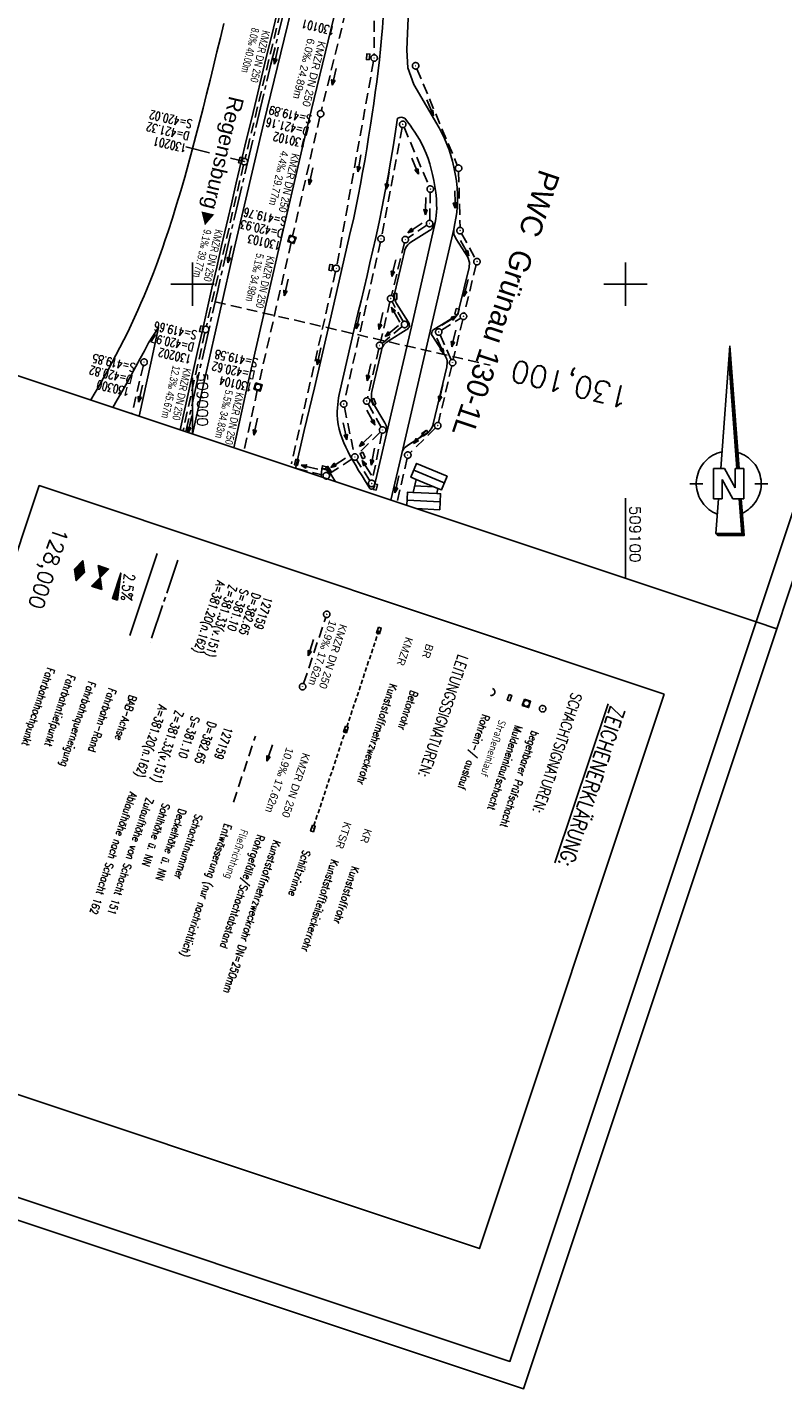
# Model space of a CAD drawing. Extents: x 508795 to 509435, y 492545 to 493716.
# Tile 2 of 9: x 508962 to 509136, y 492545 to 492859. Entities that reach past the tile are written whole.
import ezdxf
from ezdxf.enums import TextEntityAlignment as Align

# ---------------------------------------------------------------- set-up
doc = ezdxf.new("R2010")
doc.units = 0
doc.header["$LTSCALE"] = 10
doc.header["$MEASUREMENT"] = 0
for name, pattern in [('ACHSE', [5.5, 4, -0.5, 0.5, -0.5]), ('LT00', [0]), ('LT17', [0.15, 0.1, -0.05]), ('STRICHLINIE2', [0.375, 0.25, -0.125])]:
    doc.linetypes.add(name, pattern=pattern)
doc.layers.get('0').update_dxf_attribs({"linetype": 'LT00'})
for name, color, linetype in [('--HALTUNG', 7, 'STRICHLINIE2'), ('--HALTUNGSBESCHRIFT', 140, 'Continuous'), ('--SCHACHTBESCHRIFT', 5, 'Continuous'), ('--ZEICHENERKLÄR', 7, 'Continuous'), ('-BESCH', 7, 'STRICHLINIE2'), ('-BESCH-nachrichtlich', 81, 'STRICHLINIE2'), ('-BKAN004', 140, 'LT00'), ('-BSCH004', 5, 'LT00'), ('-Halt-Pfeil', 4, 'LT00'), ('-RICHTUNG-NAME', 250, 'Continuous'), ('025', 7, 'Continuous'), ('035', 250, 'Continuous'), ('1401', 7, 'Continuous'), ('A-TEXT-KILOMETER', 30, 'LT17'), ('AS-BESCHRIFT', 152, 'Continuous'), ('AX-020', 250, 'ACHSE'), ('DFK_BEB_SCHR', 254, 'LT00'), ('DFK_BEBAUUNG', 250, 'LT00'), ('HTP_WEST', 11, 'LT00'), ('QUER_OST', 11, 'LT00'), ('RAHMEN', 250, 'Continuous'), ('SCHLITZRINNE-KATASTER', 182, 'LT17'), ('V_AFBR_BAB', 1, 'LT00'), ('V_BFBR_BAB', 1, 'LT00'), ('V_KA_MULD', 182, 'LT00'), ('V_KA_PRUF', 182, 'LT00'), ('V_LAGEPLAN', 1, 'LT00'), ('V_RASTER', 250, 'LT00'), ('V_SINKK', 182, 'LT00'), ('V_UK_DURCH', 182, 'LT00')]:
    doc.layers.add(name, color=color, linetype=linetype)
doc.styles.add('Arial', font='ARIAL.TTF')
doc.styles.add('Haltungsbeschriftung', font='ARIAL.TTF', dxfattribs={"width": 0.75})
doc.styles.add('Kilometrierung', font='romans.shx')
doc.styles.add('ROMANS', font='romans.shx', dxfattribs={"width": 0.8})
doc.styles.add('schachtbeschriftung', font='romans.shx', dxfattribs={"height": 2})
doc.styles.get("Standard").update_dxf_attribs({"font": 'romans.shx', "width": 0.8})
doc.styles.add('UNIR-O', font='unir_o.shx', dxfattribs={"height": 2.5})

# ---------------------------------------------------------------- blocks, each defined once
blk = doc.blocks.new('SYMB1401')
at = {"color": 0, "linetype": 'ByBlock'}
for p, q in [((-0.397083, 0.691572), (0.022917, 6.361572)), ((0.442917, 0.691572), (0.017917, 6.293572)), ((0.022917, 6.361572), (0.452917, 0.691572)), ((0.352917, 0.691572), (-0.027083, 5.691572)), ((0.362917, 0.691572), (-0.022083, 5.758572)), ((0.372917, 0.691572), (-0.017083, 5.825572)), ((0.382917, 0.691572), (-0.012083, 5.892572)), ((0.392917, 0.691572), (-0.007083, 5.958572)), ((0.402917, 0.691572), (-0.002083, 6.025572)), ((0.412917, 0.691572), (0.002917, 6.092572)), ((0.422917, 0.691572), (0.007917, 6.159572)), ((0.432917, 0.691572), (0.012917, 6.226572)), ((-0.727083, -0.708428), (-0.727083, 0.691572)), ((-0.727083, 0.691572), (-0.217083, 0.691572)), ((0.272917, -0.198428), (-0.217083, 0.691572)), ((0.272917, -0.198428), (0.272917, 0.691572)), ((0.672917, 0.691572), (0.272917, 0.691572)), ((0.672917, 0.691572), (0.672917, -0.708428)), ((0.162917, -0.708428), (-0.327083, 0.181572)), ((-0.327083, 0.181572), (-0.327083, -0.708428)), ((-1.827083, -0.008428), (-1.227083, -0.008428)), ((1.172916, -0.008428), (1.772917, -0.008428)), ((-0.327083, -0.708428), (-0.727083, -0.708428)), ((-0.507083, -0.708428), (-0.627083, -2.308428)), ((0.672917, -0.708428), (0.162917, -0.708428)), ((0.572917, -2.308428), (0.452917, -0.708428)), ((0.582916, -2.318428), (0.462917, -0.708428)), ((0.682917, -2.408428), (0.552917, -0.708428)), ((-0.627083, -2.308428), (0.572917, -2.308428)), ((-0.617083, -2.318428), (0.582916, -2.318428))]:
    blk.add_line(p, q, dxfattribs=at)
for points in [[(-1.526069, -0.059916), (-1.526094, 0.050035), (-1.518071, 0.159693), (-1.502041, 0.268469), (-1.47809, 0.37578), (-1.446348, 0.481049), (-1.406984, 0.583712), (-1.360209, 0.683217), (-1.306276, 0.779032), (-1.245473, 0.87064), (-1.178126, 0.957552), (-1.104597, 1.0393), (-1.025281, 1.115445), (-0.940603, 1.185579), (-0.851018, 1.249326), (-0.757006, 1.306344), (-0.659072, 1.356326), (-0.557742, 1.399004), (-0.45356, 1.434149), (-0.347084, 1.461573)], [(0.392916, 1.431572), (0.497466, 1.396917), (0.599189, 1.354678), (0.697537, 1.305084), (0.791977, 1.248403), (0.882001, 1.184941), (0.967121, 1.11504), (1.04688, 1.039078), (1.120846, 0.957464), (1.18862, 0.87064), (1.249835, 0.779074), (1.304163, 0.68326), (1.351308, 0.583716), (1.391017, 0.480979), (1.423076, 0.375604), (1.44731, 0.268159), (1.463591, 0.159225), (1.471828, 0.049389), (1.471979, -0.060755)], [(-0.557083, -1.408428), (-0.658433, -1.365798), (-0.75639, -1.315862), (-0.850428, -1.258889), (-0.940044, -1.195184), (-1.024754, -1.125089), (-1.104106, -1.048981), (-1.177673, -0.967268), (-1.245061, -0.880388), (-1.305907, -0.788808), (-1.359886, -0.693019), (-1.406707, -0.593536), (-1.446119, -0.490891), (-1.477911, -0.385637), (-1.501912, -0.278338), (-1.517993, -0.169569), (-1.526069, -0.059916)], [(1.471979, -0.060755), (1.464042, -0.170612), (1.44806, -0.279591), (1.42412, -0.387102), (1.39235, -0.492564), (1.352922, -0.59541), (1.30605, -0.695083), (1.251985, -0.791045), (1.19102, -0.882778), (1.123485, -0.969787), (1.049743, -1.051603), (0.970192, -1.127784), (0.885263, -1.197918), (0.795414, -1.261626), (0.701129, -1.318565), (0.602918, -1.368428)], [(-0.607083, -2.328428), (0.592916, -2.328428), (0.472917, -0.708428)], [(-0.597083, -2.338428), (0.602917, -2.338428), (0.482917, -0.708428)], [(-0.587083, -2.348428), (0.612917, -2.348428), (0.492917, -0.708428)], [(-0.577083, -2.358428), (0.622917, -2.358428), (0.502917, -0.708428)], [(-0.567083, -2.368428), (0.632917, -2.368428), (0.512917, -0.708428)], [(-0.557083, -2.378428), (0.642917, -2.378428), (0.522917, -0.708428)], [(-0.547083, -2.388428), (0.652917, -2.388428), (0.532917, -0.708428)], [(-0.537083, -2.398428), (0.662917, -2.398428), (0.542917, -0.708428)], [(-0.532084, -2.403428), (0.672917, -2.403428), (0.547917, -0.708428)], [(-0.627083, -2.308428), (-0.527083, -2.408428), (0.682917, -2.408428)]]:
    blk.add_lwpolyline(points, dxfattribs=at)
blk = doc.blocks.new('SYMB0003')
at = {"color": 0, "linetype": 'ByBlock'}
for p, q in [((-0.015712, 0), (0.010166, 0.012015)), ((0, -0.021257), (-0.015712, 0)), ((0.010166, 0.012015), (0, -0.021257))]:
    blk.add_line(p, q, dxfattribs=at)
for points in [[(-0.031395, 0.499013), (-0.093691, 0.491144), (-0.154509, 0.475528), (-0.21289, 0.452414), (-0.267913, 0.422164), (-0.318712, 0.385257), (-0.364484, 0.342274), (-0.404509, 0.293893), (-0.438154, 0.240877), (-0.464888, 0.184062), (-0.484292, 0.124345), (-0.496058, 0.062667), (-0.5, 0)], [(-0.5, 0), (-0.496058, -0.062667), (-0.484292, -0.124345), (-0.464888, -0.184062), (-0.438154, -0.240877), (-0.404509, -0.293893), (-0.364485, -0.342274), (-0.318712, -0.385257), (-0.267914, -0.422164), (-0.21289, -0.452414), (-0.154509, -0.475529), (-0.093691, -0.491144), (-0.031395, -0.499014), (0.031395, -0.499014)], [(0.5, 0), (0.496057, 0.062667), (0.484292, 0.124345), (0.464888, 0.184062), (0.438153, 0.240877), (0.404509, 0.293893), (0.364484, 0.342274), (0.318712, 0.385257), (0.267913, 0.422164), (0.21289, 0.452414), (0.154509, 0.475528), (0.093691, 0.491144), (0.031395, 0.499013), (-0.031395, 0.499013)], [(0.031395, -0.499014), (0.093691, -0.491144), (0.154509, -0.475529), (0.21289, -0.452414), (0.267914, -0.422164), (0.318712, -0.385257), (0.364485, -0.342274), (0.404509, -0.293893), (0.438154, -0.240877), (0.464889, -0.184062), (0.484292, -0.124345), (0.496058, -0.062667), (0.5, 0)]]:
    blk.add_lwpolyline(points, dxfattribs=at)
blk = doc.blocks.new('SYMB1210')
at = {"color": 0, "linetype": 'ByBlock'}
blk.add_line((0.018815, -0.179014), (0.055623, -0.17119), dxfattribs=at)
for points in [[(-0.2, -0.2), (-0.2, 0.2), (0.2, 0.2), (0.2, -0.2), (-0.2, -0.2)], [(0.018815, 0.179014), (-0.018815, 0.179014), (-0.055623, 0.17119), (-0.09, 0.155885), (-0.120444, 0.133766), (-0.145623, 0.105801), (-0.164438, 0.073213), (-0.176067, 0.037424), (-0.18, 0)], [(-0.18, 0), (-0.176067, -0.037424), (-0.164438, -0.073213), (-0.145623, -0.105801), (-0.120444, -0.133766), (-0.09, -0.155885), (-0.055623, -0.17119), (-0.018815, -0.179014), (0.018815, -0.179014)], [(0.18, 0), (0.176067, 0.037424), (0.164438, 0.073213), (0.145623, 0.105801), (0.120444, 0.133766), (0.09, 0.155885), (0.055623, 0.17119), (0.018815, 0.179014)], [(0.055623, -0.17119), (0.09, -0.155885), (0.120444, -0.133766), (0.145623, -0.105801), (0.164438, -0.073213), (0.176067, -0.037424), (0.18, 0)]]:
    blk.add_lwpolyline(points, dxfattribs=at)
blk = doc.blocks.new('SYMB0652')
at = {"color": 0, "linetype": 'ByBlock'}
blk.add_lwpolyline([(-0.15, -0.075), (0.15, -0.075), (0.15, 0.075), (-0.15, 0.075), (-0.15, -0.075)], dxfattribs=at)
blk = doc.blocks.new('SYMB0070')
at = {"color": 0, "linetype": 'ByBlock'}
for p, q in [((-0.5, 0), (0.2, 0)), ((0.5, 0), (0.2, 0.1)), ((0.2, 0.1), (0.2, 0)), ((0.468, 0), (0.21, 0.086)), ((0.21, 0.086), (0.21, -0.086)), ((0.21, -0.086), (0.468, 0)), ((0.22, -0.072), (0.437, 0)), ((0.23, -0.058), (0.405, 0)), ((0.24, -0.045), (0.374, 0)), ((0.342, 0), (0.25, 0.031)), ((0.25, 0.031), (0.25, -0.031)), ((0.25, -0.031), (0.342, 0)), ((0.26, -0.017), (0.31, 0)), ((0.27, -0.003), (0.279, 0))]:
    blk.add_line(p, q, dxfattribs=at)
for points in [[(0.2, 0), (0.2, -0.1), (0.5, 0)], [(0.437, 0), (0.22, 0.072), (0.22, -0.072)], [(0.405, 0), (0.23, 0.058), (0.23, -0.058)], [(0.374, 0), (0.24, 0.045), (0.24, -0.045)], [(0.31, 0), (0.26, 0.017), (0.26, -0.017)], [(0.279, 0), (0.27, 0.003), (0.27, -0.003)]]:
    blk.add_lwpolyline(points, dxfattribs=at)
blk = doc.blocks.new('SYMB0071')
at = {"color": 0, "linetype": 'ByBlock'}
for p, q in [((-0.5, 0), (0, 0.25)), ((0, -0.25), (-0.5, 0)), ((-0.5, 0), (-0.5, 0)), ((-0.48, -0.01), (-0.48, 0.01)), ((-0.46, -0.02), (-0.46, 0.02)), ((-0.44, -0.03), (-0.44, 0.03)), ((-0.42, -0.04), (-0.42, 0.04)), ((-0.4, -0.05), (-0.4, 0.05)), ((-0.38, -0.06), (-0.38, 0.06)), ((-0.36, -0.07), (-0.36, 0.07)), ((-0.34, -0.08), (-0.34, 0.08)), ((-0.32, -0.09), (-0.32, 0.09)), ((-0.3, -0.1), (-0.3, 0.1)), ((-0.28, -0.11), (-0.28, 0.11)), ((-0.26, -0.12), (-0.26, 0.12)), ((-0.24, -0.13), (-0.24, 0.13)), ((-0.22, -0.14), (-0.22, 0.14)), ((-0.2, -0.15), (-0.2, 0.15)), ((-0.18, -0.16), (-0.18, 0.16)), ((-0.16, -0.17), (-0.16, 0.17)), ((-0.14, -0.18), (-0.14, 0.18)), ((-0.12, -0.19), (-0.12, 0.19)), ((-0.1, -0.2), (-0.1, 0.2)), ((-0.08, -0.21), (-0.08, 0.21)), ((-0.06, -0.22), (-0.06, 0.22)), ((-0.04, -0.23), (-0.04, 0.23)), ((-0.02, -0.24), (-0.02, 0.24)), ((0, 0.25), (0.5, 0)), ((0, -0.25), (0, 0.25)), ((0.5, 0), (0, -0.25)), ((0.02, -0.24), (0.02, 0.24)), ((0.04, -0.23), (0.04, 0.23)), ((0.06, -0.22), (0.06, 0.22)), ((0.08, -0.21), (0.08, 0.21)), ((0.1, -0.2), (0.1, 0.2)), ((0.12, -0.19), (0.12, 0.19)), ((0.14, -0.18), (0.14, 0.18)), ((0.16, -0.17), (0.16, 0.17)), ((0.18, -0.16), (0.18, 0.16)), ((0.2, -0.15), (0.2, 0.15)), ((0.22, -0.14), (0.22, 0.14)), ((0.24, -0.13), (0.24, 0.13)), ((0.26, -0.12), (0.26, 0.12)), ((0.28, -0.11), (0.28, 0.11)), ((0.3, -0.1), (0.3, 0.1)), ((0.32, -0.09), (0.32, 0.09)), ((0.34, -0.08), (0.34, 0.08)), ((0.36, -0.07), (0.36, 0.07)), ((0.38, -0.06), (0.38, 0.06)), ((0.4, -0.05), (0.4, 0.05)), ((0.42, -0.04), (0.42, 0.04)), ((0.44, -0.03), (0.44, 0.03)), ((0.46, -0.02), (0.46, 0.02)), ((0.48, -0.01), (0.48, 0.01))]:
    blk.add_line(p, q, dxfattribs=at)
blk = doc.blocks.new('SYMB0072')
at = {"color": 0, "linetype": 'ByBlock'}
for p, q in [((-0.5, -0.25), (-0.5, 0.25)), ((-0.5, 0.25), (0, 0)), ((-0.5, -0.25), (-0.5, 0.25)), ((0, 0), (-0.5, -0.25)), ((-0.48, -0.24), (-0.48, 0.24)), ((-0.46, -0.23), (-0.46, 0.23)), ((-0.44, -0.22), (-0.44, 0.22)), ((-0.42, -0.21), (-0.42, 0.21)), ((-0.4, -0.2), (-0.4, 0.2)), ((-0.38, -0.19), (-0.38, 0.19)), ((-0.36, -0.18), (-0.36, 0.18)), ((-0.34, -0.17), (-0.34, 0.17)), ((-0.32, -0.16), (-0.32, 0.16)), ((-0.3, -0.15), (-0.3, 0.15)), ((-0.28, -0.14), (-0.28, 0.14)), ((-0.26, -0.13), (-0.26, 0.13)), ((-0.24, -0.12), (-0.24, 0.12)), ((-0.22, -0.11), (-0.22, 0.11)), ((-0.2, -0.1), (-0.2, 0.1)), ((-0.18, -0.09), (-0.18, 0.09)), ((-0.16, -0.08), (-0.16, 0.08)), ((-0.14, -0.07), (-0.14, 0.07)), ((-0.12, -0.06), (-0.12, 0.06)), ((-0.1, -0.05), (-0.1, 0.05)), ((-0.08, -0.04), (-0.08, 0.04)), ((-0.06, -0.03), (-0.06, 0.03)), ((-0.04, -0.02), (-0.04, 0.02)), ((-0.02, -0.01), (-0.02, 0.01)), ((0.02, -0.01), (0.02, 0.01)), ((0.04, -0.02), (0.04, 0.02)), ((0.06, -0.03), (0.06, 0.03)), ((0.08, -0.04), (0.08, 0.04)), ((0.1, -0.05), (0.1, 0.05)), ((0.12, -0.06), (0.12, 0.06)), ((0.14, -0.07), (0.14, 0.07)), ((0.16, -0.08), (0.16, 0.08)), ((0.18, -0.09), (0.18, 0.09)), ((0.2, -0.1), (0.2, 0.1)), ((0.22, -0.11), (0.22, 0.11)), ((0.24, -0.12), (0.24, 0.12)), ((0.26, -0.13), (0.26, 0.13)), ((0.28, -0.14), (0.28, 0.14)), ((0.3, -0.15), (0.3, 0.15)), ((0.32, -0.16), (0.32, 0.16)), ((0.34, -0.17), (0.34, 0.17)), ((0.36, -0.18), (0.36, 0.18)), ((0.38, -0.19), (0.38, 0.19)), ((0.4, -0.2), (0.4, 0.2)), ((0.42, -0.21), (0.42, 0.21)), ((0.44, -0.22), (0.44, 0.22)), ((0.46, -0.23), (0.46, 0.23)), ((0.48, -0.24), (0.48, 0.24)), ((0.5, -0.25), (0.5, 0.25))]:
    blk.add_line(p, q, dxfattribs=at)
blk.add_lwpolyline([(0, 0), (0.5, 0.25), (0.5, -0.25), (0, 0)], dxfattribs=at)
blk = doc.blocks.new('SYMB1107')
at = {"color": 0, "linetype": 'ByBlock'}
for points in [[(-0.2, 0), (-0.196157, 0.039018), (-0.184776, 0.076537), (-0.166294, 0.111114), (-0.141421, 0.141421), (-0.111114, 0.166294), (-0.076537, 0.184776), (-0.039018, 0.196157), (0, 0.2)], [(0, 0.2), (0.039018, 0.196157), (0.076537, 0.184776), (0.111114, 0.166294), (0.141421, 0.141421), (0.166294, 0.111114), (0.184776, 0.076537), (0.196157, 0.039018), (0.2, 0)]]:
    blk.add_lwpolyline(points, dxfattribs=at)

msp = doc.modelspace()

# ---------------------------------------------------------------- linework, layer by layer
at = {"layer": '--HALTUNG'}
msp.add_line((509025.67, 492707.74), (509030.76, 492723.02), dxfattribs=at)
at = {"layer": '-BESCH'}
for p, q in [((509042.08, 492887.03), (509041.96, 492852.95)), ((509021.19, 492866.43), (509012.14, 492829.01)), ((509035.35, 492862.77), (509029.76, 492840.06)), ((509041.82, 492851.46), (509033.35, 492804.37)), ((509051.83, 492849.72), (509061.17, 492827.45)), ((509029.41, 492838.6), (509023.12, 492811.04)), ((509048.86, 492836.21), (509054.64, 492822.63)), ((509048.42, 492836.16), (509043.7, 492811.19)), ((509011.8, 492827.55), (509003.19, 492790.25)), ((509061.48, 492826.01), (509061.79, 492813.1)), ((509054.92, 492821.19), (509054.79, 492814.73)), ((509054.14, 492813.57), (509049.78, 492810.68)), ((509062.16, 492811.69), (509065.35, 492805.84)), ((509022.78, 492809.58), (509015.3, 492776.95)), ((509043.4, 492809.73), (509035.11, 492773.02)), ((509048.97, 492809.54), (509045.95, 492797.36)), ((509033.05, 492802.9), (509022.85, 492758.49)), ((509065.53, 492804.45), (509062.77, 492793.28)), ((509045.59, 492795.9), (509043.4, 492786.56)), ((509048.64, 492791.33), (509046.12, 492795.97)), ((509057.5, 492789.33), (509061.95, 492792.15)), ((509048.42, 492790.19), (509043.8, 492786.31)), ((509062.41, 492791.82), (509060.24, 492782.57)), ((509002.86, 492788.79), (508997.8, 492766.1)), ((509057.18, 492788.24), (509059.76, 492782.52)), ((509043.05, 492785.1), (509040.41, 492773.72)), ((508988.64, 492781.24), (508985.99, 492770.04)), ((509059.89, 492781.11), (509056.82, 492768.03)), ((509014.97, 492775.48), (509011.89, 492761.41)), ((509035.1, 492771.55), (509037.33, 492760.79)), ((509040.6, 492772.33), (509043.54, 492766.95)), ((509043.36, 492765.77), (509038.02, 492760.58)), ((509043.75, 492765.56), (509041.53, 492754.7)), ((509056.12, 492766.77), (509050.26, 492761.02)), ((509030.17, 492755.9), (509023.41, 492757.58)), ((509036.86, 492759.65), (509031.52, 492756.14)), ((509040.97, 492754.59), (509037.89, 492759.43)), ((509049.57, 492759.77), (509047.28, 492749.61)), ((509031.36, 492754.91), (509031.27, 492755.07))]:
    msp.add_line(p, q, dxfattribs=at)
at = {"layer": '-BESCH-nachrichtlich'}
msp.add_line((509009.45, 492680.32), (509014.54, 492695.6), dxfattribs=at)
at = {"layer": '-BSCH004'}
for p, q in [((509003.9, 492830.32), (508998.43, 492831.71)), ((509011.97, 492828.28), (509008.76, 492829.09))]:
    msp.add_line(p, q, dxfattribs=at)
at = {"layer": '025'}
msp.add_lwpolyline([(509108.98, 492705.32), (509066.29, 492577.25), (508921.9, 492625.38), (508964.59, 492753.45)], close=True, dxfattribs=at)
at = {"layer": 'A-TEXT-KILOMETER', "ltscale": 2.5}
msp.add_line((509005.21, 492795.92), (509068.79, 492781.25), dxfattribs=at)
at = {"layer": 'AX-020', "ltscale": 0.2}
msp.add_line((508996.57, 492736.21), (508990.24, 492717.23), dxfattribs=at)
at = {"layer": 'AX-020', "ltscale": 0.2, "flags": 128}
msp.add_lwpolyline([(509300.12, 493640.36), (509292.74, 493624.93), (509285.1, 493608.75), (509277.52, 493592.55), (509270.02, 493576.31), (509262.6, 493560.03), (509255.24, 493543.72), (509247.96, 493527.38), (509240.76, 493511.01), (509233.62, 493494.61), (509226.56, 493478.17), (509219.58, 493461.7), (509212.66, 493445.2), (509205.82, 493428.68), (509199.06, 493412.12), (509192.37, 493395.53), (509185.75, 493378.91), (509179.21, 493362.26), (509172.74, 493345.58), (509166.34, 493328.87), (509160.02, 493312.14), (509153.78, 493295.37), (509147.61, 493278.58), (509141.52, 493261.76), (509135.5, 493244.92), (509129.56, 493228.05), (509123.69, 493211.15), (509117.9, 493194.22), (509112.18, 493177.27), (509106.54, 493160.29), (509100.98, 493143.29), (509095.49, 493126.27), (509090.08, 493109.22), (509084.74, 493092.14), (509079.48, 493075.05), (509074.3, 493057.92), (509069.19, 493040.78), (509064.16, 493023.61), (509059.21, 493006.42), (509054.34, 492989.21), (509049.54, 492971.98), (509044.81, 492954.73), (509040.17, 492937.45), (509035.6, 492920.15), (509031.11, 492902.84), (509026.7, 492885.5), (509022.37, 492868.15), (509018.11, 492850.77), (509013.93, 492833.38), (509009.83, 492815.97), (509005.81, 492798.54), (509001.86, 492781.09), (508998.49, 492765.87)], dxfattribs=at)
at = {"layer": 'DFK_BEB_SCHR'}
for p, q in [((509058.15, 492754.07), (509051.11, 492757)), ((509055.77, 492753.18), (509051.3, 492753.38)), ((509057.2, 492749.74), (509049.56, 492750.1))]:
    msp.add_line(p, q, dxfattribs=at)
at = {"layer": 'DFK_BEBAUUNG'}
msp.add_line((509057.11, 492747.9), (509051.63, 492748.16), dxfattribs=at)
for points in [[(509056.7, 492752.8), (509051.65, 492754.9), (509050.45, 492755.4), (509051.77, 492758.6), (509058.8, 492755.6), (509057.48, 492752.47), (509056.7, 492752.8)], [(509056.46, 492751.62), (509050.95, 492751.86), (509051.65, 492754.9), (509056.7, 492752.8), (509056.46, 492751.62)], [(509049.51, 492748.86), (509049.65, 492751.92), (509050.95, 492751.86), (509056.46, 492751.62), (509057.29, 492751.58), (509057.11, 492747.9)]]:
    msp.add_lwpolyline(points, dxfattribs=at)
at = {"layer": 'QUER_OST'}
for p, q in [((508983.16, 492732.47), (508983.31, 492732.41)), ((508983.33, 492732.55), (508983.2, 492732.59)), ((508983.35, 492732.68), (508983.24, 492732.72)), ((508983.28, 492732.84), (508983.36, 492732.81)), ((508983.32, 492732.97), (508983.38, 492732.95)), ((508983.41, 492733.21), (508983.41, 492733.22)), ((508982.12, 492729.34), (508982.9, 492729.08)), ((508982.16, 492729.47), (508982.91, 492729.21)), ((508982.93, 492729.35), (508982.2, 492729.59)), ((508982.95, 492729.48), (508982.24, 492729.72)), ((508982.28, 492729.84), (508982.96, 492729.61)), ((508982.32, 492729.97), (508982.98, 492729.75)), ((508983, 492729.88), (508982.37, 492730.09)), ((508983.01, 492730.01), (508982.41, 492730.22)), ((508982.45, 492730.34), (508983.03, 492730.15)), ((508982.49, 492730.47), (508983.05, 492730.28)), ((508983.06, 492730.41), (508982.53, 492730.59)), ((508983.08, 492730.55), (508982.57, 492730.72)), ((508982.62, 492730.84), (508983.1, 492730.68)), ((508982.66, 492730.97), (508983.11, 492730.81)), ((508983.13, 492730.95), (508982.7, 492731.09)), ((508983.15, 492731.08), (508982.74, 492731.22)), ((508982.78, 492731.34), (508983.16, 492731.21)), ((508982.82, 492731.47), (508983.18, 492731.35)), ((508983.2, 492731.48), (508982.87, 492731.59)), ((508983.21, 492731.61), (508982.91, 492731.72)), ((508982.95, 492731.84), (508983.23, 492731.75)), ((508982.99, 492731.97), (508983.25, 492731.88)), ((508983.26, 492732.01), (508983.03, 492732.09)), ((508983.28, 492732.15), (508983.07, 492732.22)), ((508983.12, 492732.34), (508983.3, 492732.28)), ((508981.49, 492727.47), (508982.65, 492727.08)), ((508982.66, 492727.21), (508981.53, 492727.59)), ((508982.68, 492727.35), (508981.57, 492727.72)), ((508981.62, 492727.84), (508982.7, 492727.48)), ((508981.66, 492727.97), (508982.71, 492727.61)), ((508982.73, 492727.75), (508981.7, 492728.09)), ((508982.75, 492727.88), (508981.74, 492728.22)), ((508981.78, 492728.34), (508982.76, 492728.01)), ((508981.82, 492728.47), (508982.78, 492728.15)), ((508982.8, 492728.28), (508981.87, 492728.59)), ((508982.81, 492728.41), (508981.91, 492728.72)), ((508981.95, 492728.84), (508982.83, 492728.55)), ((508981.99, 492728.97), (508982.85, 492728.68)), ((508982.86, 492728.81), (508982.03, 492729.09)), ((508982.88, 492728.95), (508982.07, 492729.22))]:
    msp.add_line(p, q, dxfattribs=at)
msp.add_lwpolyline([(508982.64, 492727.03), (508981.48, 492727.42), (508983.42, 492733.26), (508982.64, 492727.03)], dxfattribs=at)
at = {"layer": 'RAHMEN'}
msp.add_line((509134.97, 492720.38), (509130.23, 492721.96), dxfattribs=at)
for points in [[(509153.62, 493715.55), (508794.71, 492638.79), (509076.47, 492544.87), (509435.38, 493621.63), (509153.62, 493715.55)], [(509150.46, 493690.25), (508857.96, 492812.71), (509130.23, 492721.96), (509422.73, 493599.49), (509150.46, 493690.25)]]:
    msp.add_lwpolyline(points, dxfattribs=at)
at = {"layer": 'RAHMEN', "flags": 128}
msp.add_lwpolyline([(508857.96, 492812.71), (508801.04, 492641.95), (509073.31, 492551.19), (509130.23, 492721.96)], dxfattribs=at)
at = {"layer": 'SCHLITZRINNE-KATASTER'}
msp.add_line((509043.06, 492720), (509027.81, 492674.25), dxfattribs=at)
at = {"layer": 'V_AFBR_BAB'}
for p, q in [((509029.86, 492757.44), (509029.75, 492755.45)), ((508991.82, 492737.79), (508985.5, 492718.81))]:
    msp.add_line(p, q, dxfattribs=at)
for points in [[(509045.18, 492893.25), (509045.4, 492906.74), (509045.54, 492912.32), (509040.56, 492893.15), (509033.28, 492864.08), (509026.19, 492834.95), (509019.39, 492805.81), (509012.69, 492776.69), (509009.52, 492762.19)], [(509040.73, 492753.16), (509039.94, 492754.42), (509039.16, 492755.68), (509038.38, 492756.94), (509037.62, 492758.22), (509036.87, 492759.5), (509036.35, 492760.43), (509035.85, 492761.38), (509035.38, 492762.33), (509034.95, 492763.31), (509034.55, 492764.3), (509034.19, 492765.38), (509033.9, 492766.48), (509033.67, 492767.59), (509033.52, 492768.71), (509033.45, 492769.84), (509033.45, 492770.61), (509033.49, 492771.39), (509033.55, 492772.17), (509033.64, 492772.94), (509033.73, 492773.71), (509033.84, 492774.49), (509037.51, 492790.26), (509038.22, 492793.18), (509038.92, 492796.11), (509039.62, 492799.03), (509040.31, 492801.96), (509040.99, 492804.89), (509041.66, 492807.82), (509042.31, 492810.76), (509043.08, 492814.31), (509043.82, 492817.87), (509044.52, 492821.43), (509045.2, 492825), (509045.84, 492828.58), (509046.44, 492832.16), (509047, 492835.75), (509047.38, 492838.28)], [(509042.05, 492753.49), (509044.78, 492765.41), (509050.57, 492790.13), (509056.05, 492814.24), (509056.21, 492815.04), (509056.31, 492815.85), (509056.37, 492816.67), (509056.4, 492817.49), (509056.39, 492818.31), (509056.33, 492819.72), (509056.2, 492821.13), (509056.01, 492822.53), (509055.76, 492823.92), (509055.47, 492825.31), (509055.16, 492826.55), (509054.81, 492827.78), (509054.41, 492829), (509053.97, 492830.19), (509053.46, 492831.37), (509052.9, 492832.51), (509052.43, 492833.37), (509051.91, 492834.22), (509051.38, 492835.05), (509050.81, 492835.87), (509050.24, 492836.68), (509049.65, 492837.48), (509049.06, 492838.28)], [(509047.38, 492838.28), (509047.65, 492838.4), (509047.92, 492838.49), (509048.2, 492838.52), (509048.48, 492838.49), (509048.77, 492838.4), (509049.06, 492838.28)], [(508985.9, 492779.12), (508986.9, 492780.95), (508987.89, 492782.78), (508988.88, 492784.62), (508989.86, 492786.46)], [(509033.01, 492754.36), (509031.35, 492757.1), (509029.9, 492757.48)], [(509042.05, 492753.49), (509042.03, 492753.29), (509041.99, 492753.1), (509041.91, 492752.93), (509041.79, 492752.78), (509041.63, 492752.68), (509041.45, 492752.63), (509041.29, 492752.63), (509041.13, 492752.67), (509041, 492752.76), (509040.89, 492752.87), (509040.8, 492753.01), (509040.73, 492753.16)]]:
    msp.add_lwpolyline(points, dxfattribs=at)
at = {"layer": 'V_AFBR_BAB', "color": 0}
for points in [[(509050.4, 492875.82), (509049.6, 492856.13), (509049.49, 492854.02), (509049.74, 492849.95), (509051.14, 492846.08), (509056.94, 492836.07), (509057.6, 492834.85), (509058.21, 492833.6), (509058.76, 492832.33), (509059.25, 492831.02), (509059.69, 492829.7), (509060.07, 492828.35), (509060.4, 492827), (509060.71, 492825.43), (509060.95, 492823.85), (509061.11, 492822.26), (509061.2, 492820.67), (509061.2, 492819.07), (509061.13, 492817.79), (509061.02, 492816.51), (509060.85, 492815.23), (509060.63, 492813.97), (509060.36, 492812.71), (509054.9, 492789.1), (509048.9, 492763.18), (509048.35, 492760.89), (509045.81, 492750.1)], [(509023.77, 492757.44), (509025.78, 492766.16), (509028.14, 492776.06), (509031.76, 492791.7), (509036.53, 492812.19), (509037.15, 492814.9), (509037.73, 492817.6), (509038.28, 492820.32), (509038.8, 492823.04), (509039.3, 492825.76), (509039.78, 492828.49), (509040.24, 492831.23), (509040.68, 492833.96), (509041.11, 492836.7), (509041.5, 492839.21), (509041.87, 492841.71), (509042.22, 492844.22), (509042.56, 492846.73), (509042.88, 492849.24), (509043.18, 492851.76), (509043.45, 492854.28), (509043.69, 492856.8), (509043.89, 492859.2), (509044.06, 492861.61)], [(508985.06, 492788.92), (508984.14, 492787.14), (508983.23, 492785.36), (508982.3, 492783.58), (508981.36, 492781.81), (508980.41, 492780.06), (508979.44, 492778.31), (508978.47, 492776.62), (508977.48, 492774.94), (508976.48, 492773.27), (508976.45, 492773.22)]]:
    msp.add_lwpolyline(points, dxfattribs=at)
at = {"layer": 'V_AFBR_BAB', "color": 2}
msp.add_lwpolyline([(508981.59, 492771.5), (508982.61, 492773.26), (508983.88, 492775.47), (508984.9, 492777.29), (508985.9, 492779.12)], dxfattribs=at)
at = {"layer": 'V_BFBR_BAB', "color": 0}
for points in [[(509023.59, 492866.41), (509016.5, 492837.33), (509009.65, 492808.16), (509002.97, 492778.87), (509000.01, 492765.36)], [(509019.48, 492862.37), (509018.29, 492857.5), (509017.1, 492852.62), (509015.93, 492847.75), (509014.75, 492842.87), (509013.59, 492837.99), (509012.42, 492833.13), (509011.27, 492828.27), (509010.11, 492823.4), (509008.97, 492818.54), (509007.83, 492813.67), (509006.7, 492808.8), (509005.58, 492803.93), (509004.47, 492799.06), (509003.37, 492794.19), (509002.27, 492789.31), (509001.18, 492784.44), (509000.08, 492779.56), (508998.99, 492774.69), (508997.91, 492769.82), (508997.13, 492766.32)], [(509007.22, 492860.15), (509006.44, 492856.89), (509005.65, 492853.62), (509004.86, 492850.36), (509004.06, 492847.1), (509003.26, 492843.85), (509002.44, 492840.59), (509001.63, 492837.4), (509000.8, 492834.22), (508999.95, 492831.04), (508999.09, 492827.87), (508998.2, 492824.7), (508997.28, 492821.54), (508996.33, 492818.39), (508995.36, 492815.25), (508994.35, 492812.12), (508993.7, 492810.2), (508993.05, 492808.28), (508992.37, 492806.37), (508991.67, 492804.47), (508990.95, 492802.57), (508990.21, 492800.69), (508989.51, 492798.99), (508988.8, 492797.3), (508988.07, 492795.62), (508987.33, 492793.94), (508986.58, 492792.26), (508985.82, 492790.59), (508985.06, 492788.92)]]:
    msp.add_lwpolyline(points, dxfattribs=at)
at = {"layer": 'V_BFBR_BAB'}
msp.add_lwpolyline([(508989.86, 492786.46), (508992.1, 492790), (508990.37, 492781.77), (508987.65, 492769.48)], dxfattribs=at)
at = {"layer": 'V_LAGEPLAN'}
for points in [[(509044.78, 492765.41), (509044.82, 492765.8), (509044.85, 492766.19), (509044.85, 492766.57), (509044.8, 492766.95), (509044.7, 492767.31), (509044.56, 492767.65), (509044.39, 492767.99), (509044.21, 492768.31), (509041.78, 492772.35), (509041.57, 492772.78), (509041.43, 492773.23), (509041.35, 492773.7), (509041.32, 492774.2), (509041.35, 492774.7), (509041.43, 492775.2), (509043.64, 492784.67), (509043.77, 492785.13), (509043.97, 492785.56), (509044.22, 492785.96), (509044.48, 492786.26), (509044.77, 492786.52), (509045.09, 492786.76), (509045.42, 492786.97), (509049.39, 492789.4), (509049.63, 492789.57), (509049.84, 492789.78), (509050.01, 492790.02), (509050.1, 492790.28), (509050.1, 492790.53), (509050.05, 492790.79), (509049.95, 492791.04), (509049.82, 492791.27), (509047.15, 492795.53), (509046.91, 492795.96), (509046.74, 492796.42), (509046.65, 492796.9), (509046.63, 492797.28), (509046.66, 492797.66), (509046.73, 492798.03), (509048.94, 492807.5), (509049.05, 492807.9), (509049.21, 492808.29), (509049.41, 492808.66), (509049.71, 492809.05), (509050.06, 492809.38), (509050.45, 492809.67), (509054.78, 492812.34), (509055.03, 492812.53), (509055.25, 492812.77), (509055.44, 492813.03), (509055.67, 492813.42), (509055.87, 492813.83), (509056.05, 492814.24)], [(509060.36, 492812.71), (509060.36, 492811.54), (509060.85, 492810.49), (509063.6, 492806.22), (509064, 492805), (509063.9, 492803.86), (509061.56, 492794.41), (509061.5, 492794.13), (509061.46, 492793.84), (509061.4, 492793.55), (509061.33, 492793.28), (509061.22, 492793.03), (509061.02, 492792.77), (509060.77, 492792.56), (509060.47, 492792.36), (509060.15, 492792.19), (509059.83, 492792.02), (509059.53, 492791.85), (509055.74, 492789.53), (509055.52, 492789.35), (509055.36, 492789.1), (509055.25, 492788.82), (509055.22, 492788.58), (509055.24, 492788.35), (509055.33, 492788.15), (509058.28, 492783.56), (509058.45, 492783.27), (509058.61, 492782.96), (509058.73, 492782.63), (509058.81, 492782.3), (509058.84, 492781.95), (509058.83, 492781.59), (509058.78, 492781.23), (509058.71, 492780.88), (509055.59, 492767.75), (509055.48, 492767.34), (509055.33, 492766.94), (509055.14, 492766.56), (509054.92, 492766.26), (509054.67, 492765.99), (509054.39, 492765.74), (509054.09, 492765.53), (509049.92, 492762.89), (509049.59, 492762.68), (509049.28, 492762.43), (509049, 492762.16), (509048.76, 492761.86), (509048.59, 492761.55), (509048.46, 492761.22), (509048.35, 492760.89)]]:
    msp.add_lwpolyline(points, dxfattribs=at)
at = {"layer": 'V_RASTER'}
for p, q in [((509000, 492795), (509000, 492805)), ((509100, 492805), (509100, 492795)), ((508995, 492800), (509005, 492800)), ((509095, 492800), (509105, 492800)), ((509000, 492765.37), (509000, 492778.32)), ((509100, 492750.53), (509100, 492732.03))]:
    msp.add_line(p, q, dxfattribs=at)

# ---------------------------------------------------------------- block references
at = {"layer": '-Halt-Pfeil', "yscale": 4.00000000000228, "zscale": 4}
for p, xscale, rotation in [((509019.34, 492852.77), 3.999999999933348, 256.4146369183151), ((509032.72, 492847.88), 3.999999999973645, 256.1584769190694), ((509054.87, 492840.73), 4.000000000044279, 292.7693369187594), ((509038.55, 492827.86), 3.999999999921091, 259.7943369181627), ((509027.38, 492824.87), 4.000000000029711, 257.1377669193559), ((509051.42, 492827.21), 4.000000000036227, 292.5653169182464), ((509045.08, 492823.86), 4.000000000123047, 259.2928369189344), ((509060.63, 492819.53), 3.999999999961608, 271.3473469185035), ((509053.85, 492817.98), 3.999999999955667, 268.8467369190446), ((509051.41, 492812.96), 3.999999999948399, 213.4811569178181), ((509008.59, 492806.85), 4.000000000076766, 256.9975269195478), ((509062.88, 492808.29), 4.000000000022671, 298.5884869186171), ((509046.49, 492803.69), 3.999999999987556, 256.0635269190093), ((509021.65, 492799.22), 4.000000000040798, 257.085226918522), ((509063.18, 492799.11), 3.999999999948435, 256.1128869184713), ((509038.28, 492791.59), 3.999999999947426, 257.2748669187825), ((509043.52, 492791.46), 3.999999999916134, 256.7619669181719), ((509046.92, 492792.93), 4.000000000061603, 118.5653169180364), ((509059.28, 492791.58), 4.000000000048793, 32.56531692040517), ((509046.05, 492789.15), 4.000000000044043, 220.0221869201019), ((509060.35, 492787.43), 3.999999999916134, 256.7619669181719), ((509057.24, 492785.71), 3.999999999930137, 294.2673969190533), ((509029.21, 492783.3), 4.000000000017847, 257.0674769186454), ((509040.76, 492779.63), 4.000000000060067, 256.9237569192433), ((508987.99, 492774.71), 3.999999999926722, 257.4505869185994), ((509057.38, 492774.8), 3.999999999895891, 256.7831769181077), ((509041.19, 492769.16), 4.000000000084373, 298.6280269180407), ((508999.41, 492767.63), 3.999999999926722, 257.4505869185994), ((509014.58, 492767.06), 4.000000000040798, 257.085226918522), ((509035.24, 492765.97), 4.000000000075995, 281.7391869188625), ((509039.99, 492763.89), 3.999999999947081, 224.1807369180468), ((509052.49, 492764.61), 4.000000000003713, 224.4919869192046), ((509041.67, 492760.12), 3.999999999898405, 258.5653169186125), ((509027.03, 492757.71), 3.999999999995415, 166.0707769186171), ((509033.64, 492758.73), 4.000000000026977, 213.3517169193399), ((509040.27, 492757.55), 3.999999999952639, 122.5428669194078), ((509047.19, 492753.76), 3.999999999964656, 257.3451569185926), ((509027.35, 492716.01), 4.000000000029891, 251.5653169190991), ((509017.82, 492691.69), 4.000000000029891, 251.5653169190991)]:
    msp.add_blockref('SYMB0070', p, dxfattribs=dict(at, xscale=xscale, rotation=rotation))
at = {"layer": '1401', "xscale": 5.000000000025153, "yscale": 5.000000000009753, "zscale": 5, "rotation": 0.0002669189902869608}
msp.add_blockref('SYMB1401', (509124.01, 492753.94), dxfattribs=at)
at = {"layer": 'HTP_WEST', "yscale": 5.000000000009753, "zscale": 5}
for name, p, xscale, rotation in [('SYMB0071', (508973.89, 492733.8), 5.00000000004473, 251.5696284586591), ('SYMB0072', (508978.63, 492732.22), 5.000000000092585, 71.56531691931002)]:
    msp.add_blockref(name, p, dxfattribs=dict(at, xscale=xscale, rotation=rotation))
at = {"layer": 'V_KA_MULD', "xscale": 3.799999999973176, "yscale": 3.799999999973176, "zscale": 3.8, "rotation": 251.5653169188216}
for p in [(509022.95, 492810.31), (509015.13, 492776.22), (509077.15, 492703.16)]:
    msp.add_blockref('SYMB1210', p, dxfattribs=at)
at = {"layer": 'V_KA_PRUF', "xscale": 1.499999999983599, "yscale": 1.500000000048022, "zscale": 1.5, "rotation": 251.5653169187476}
for p in [(509041.96, 492852.2), (509051.54, 492850.41), (509029.58, 492839.33), (509048.56, 492836.9), (509011.97, 492828.28), (509061.46, 492826.76), (509054.93, 492821.94), (509054.77, 492813.98), (509043.56, 492810.46), (509049.15, 492810.27), (509061.8, 492812.35), (509065.71, 492805.18), (509033.21, 492803.63), (509045.77, 492796.63), (509062.59, 492792.55), (509003.02, 492789.52), (509048.99, 492790.67), (509056.87, 492788.93), (509043.22, 492785.83), (508988.81, 492781.97), (509060.07, 492781.84), (509040.24, 492772.99), (509034.94, 492772.29), (509043.9, 492766.29), (509056.65, 492767.3), (509037.49, 492760.06), (509049.73, 492760.5), (509030.89, 492755.72), (509041.38, 492753.96), (509031, 492723.73), (509025.43, 492707.03), (509080.88, 492701.92)]:
    msp.add_blockref('SYMB0003', p, dxfattribs=at)
at = {"layer": 'V_SINKK', "yscale": 4.50000000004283, "zscale": 4.5}
for p, xscale, rotation in [((509040.56, 492852.48), 4.499999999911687, 83.85570715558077), ((509011.13, 492828.59), 4.500000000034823, 255.9360872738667), ((509031.94, 492803.82), 4.500000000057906, 79.7879256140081), ((509046.85, 492797.14), 4.500000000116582, 91.63816301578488), ((509061.08, 492793.64), 4.500000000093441, 256.7911422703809), ((509002.11, 492789.61), 4.500000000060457, 76.52114661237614), ((509041.81, 492772.8), 4.500000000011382, 111.0080497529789), ((509053.7, 492765.58), 4.499999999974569, 213.4002951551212), ((509039.3, 492760.42), 4.499999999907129, 115.7723651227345), ((509024.05, 492758.82), 4.499999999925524, 76.62720276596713), ((509030.59, 492757.54), 4.499999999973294, 165.1845969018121), ((509031.37, 492757.12), 4.499999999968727, 122.6818966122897), ((509042.22, 492753.16), 4.499999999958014, 76.47128857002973), ((509043.06, 492720), 4.499999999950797, 251.5653169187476), ((509073.23, 492704.47), 4.499999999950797, 251.5653169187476), ((509035.44, 492697.12), 4.499999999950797, 251.5653169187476), ((509027.81, 492674.25), 4.499999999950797, 251.5653169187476)]:
    msp.add_blockref('SYMB0652', p, dxfattribs=dict(at, xscale=xscale, rotation=rotation))
at = {"layer": 'V_UK_DURCH', "xscale": 4.000000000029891, "yscale": 4.00000000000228, "zscale": 4, "rotation": 251.5653169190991}
msp.add_blockref('SYMB1107', (509069.06, 492705.81), dxfattribs=at)

# ---------------------------------------------------------------- texts
at = {"layer": '--HALTUNGSBESCHRIFT', "style": 'Haltungsbeschriftung', "width": 0.95}
for s, p in [('10.9‰ 17.62m', (509029.17, 492715.08)), ('KMZR DN 250', (509031.62, 492714.26))]:
    msp.add_text(s, height=1.8, rotation=251.5653, dxfattribs=at).set_placement(p, align=Align.CENTER)
for s, p in [('KMZR', (509049.27, 492718.64)), ('BR', (509054.02, 492717.06)), ('10.9‰ 17.62m', (509021.7, 492693.14)), ('KMZR DN 250', (509025.49, 492691.88)), ('KTSR', (509035.05, 492675.97)), ('KR', (509039.79, 492674.38))]:
    msp.add_text(s, height=1.8, rotation=251.5653, dxfattribs=at).set_placement(p)
at = {"layer": '--SCHACHTBESCHRIFT', "style": 'schachtbeschriftung', "width": 0.75}
for s, p in [('A=381.20(n.162)', (509005.69, 492731.61)), ('Z=381.33(v.151)', (509008.43, 492730.7)), ('S=381.10', (509011.16, 492729.79)), ('D=382.65', (509013.89, 492728.88)), ('127159', (509016.62, 492727.96)), ('A=381.20(n.162)', (508992.25, 492702.96)), ('Z=381.33(v.151)', (508996.05, 492701.69)), ('S=381.10', (508999.84, 492700.43)), ('D=382.65', (509003.64, 492699.16)), ('127159', (509007.43, 492697.9))]:
    msp.add_text(s, height=2, rotation=251.5654, dxfattribs=at).set_placement(p)
at = {"layer": '--ZEICHENERKLÄR', "linetype": 'Continuous', "style": 'ROMANS', "width": 0.8}
for s, p in [('Fahrbahnhochpunkt', (508966.47, 492711.55)), ('Fahrbahntiefpunkt', (508971.22, 492709.97)), ('Fahrbahnquerneigung', (508975.96, 492708.39)), ('Kunststoffmehrzweckrohr', (509045.67, 492707.85)), ('Fahrbahn-Rand', (508980.7, 492706.81)), ('BAB-Achse', (508985.45, 492705.23)), ('Betonrohr', (509050.42, 492706.27)), ('Rohrein-/ auslauf', (509066.98, 492700.75)), ('Straßeneinlauf', (509070.78, 492699.48)), ('Muldeneinlaufschacht', (509074.57, 492698.22)), ('begehbarer Prüfschacht', (509078.36, 492696.95)), ('Ablaufhöhe nach Schacht 162', (508985.53, 492682.79)), ('Zulaufhöhe von Schacht 151', (508989.32, 492681.52)), ('Sohlhöhe ü. NN', (508993.12, 492680.26)), ('Deckelhöhe ü. NN', (508996.91, 492678.99)), ('Schachtnummer', (509000.71, 492677.73)), ('Entwässerung (nur nachrichtlich)', (509007.39, 492675.5)), ('Rohrgefälle/Schachtabstand', (509014.98, 492672.97)), ('Fließrichtung', (509011.18, 492674.24)), ('Kunststoffmehrzweckrohr DN=250mm', (509018.77, 492671.71)), ('Schlitzrinne', (509025.6, 492669.43)), ('Kunststoffteilsickerrohr', (509032.14, 492667.25)), ('Kunststoffrohr', (509036.89, 492665.67))]:
    msp.add_text(s, height=1.8, rotation=251.5653, dxfattribs=at).set_placement(p)
at = {"layer": '-BKAN004', "style": 'Haltungsbeschriftung'}
for s, rotation, width, p in [('8.0‰ 40.00m', 256.4146, 0.7, (509013.71, 492859.33)), ('KMZR DN 250', 256.4146, 0.75, (509016.2, 492858.73)), ('6.0‰ 24.89m', 256.1585, 0.95, (509026.57, 492856.9)), ('KMZR DN 250', 256.1585, 0.95, (509029.05, 492856.28)), ('4.4‰ 29.77m', 257.1378, 0.85, (509020.47, 492830.9)), ('KMZR DN 250', 257.1378, 0.85, (509022.97, 492830.33)), ('9.1‰ 39.77m', 256.9975, 0.75, (509002.66, 492812.75)), ('KMZR DN 250', 256.9975, 0.75, (509005.27, 492812.77)), ('5.1‰ 34.98m', 257.0852, 0.75, (509014.78, 492807.21)), ('KMZR DN 250', 257.0852, 0.75, (509017.28, 492806.64)), ('12.3‰ 45.67m', 257.4506, 0.75, (508995.46, 492781.29)), ('KMZR DN 250', 257.4506, 0.75, (508997.96, 492780.73)), ('5.5‰ 34.83m', 257.6441, 0.75, (509007.6, 492775.67)), ('KMZR DN 250', 257.6441, 0.75, (509010.1, 492775.12))]:
    msp.add_text(s, height=1.8, rotation=rotation, dxfattribs=dict(at, width=width)).set_placement(p)
at = {"layer": '-BSCH004', "style": 'schachtbeschriftung', "width": 0.75}
for s, rotation, p in [('130101', 166.1585, (509033.05, 492859.33)), ('S=420.02', 166.9975, (509000.08, 492837.91)), ('S=419.89', 167.1378, (509027.7, 492838.99)), ('D=421.32', 166.9975, (508999.44, 492835.11)), ('D=421.16', 167.1378, (509027.06, 492836.18)), ('130201', 166.9975, (508998.79, 492832.3)), ('130102', 167.1378, (509026.42, 492833.38)), ('D=420.93', 167.0852, (509021.19, 492812.59)), ('S=419.76', 167.0852, (509021.83, 492815.4)), ('130103', 167.0852, (509020.54, 492809.78)), ('S=419.66', 167.4506, (509001.15, 492789.17)), ('D=420.97', 167.4506, (509000.52, 492786.36)), ('S=419.85', 166.699, (508986.93, 492781.64)), ('130202', 167.4506, (508999.9, 492783.55)), ('S=419.58', 167.6441, (509015.22, 492782.73)), ('D=420.82', 166.699, (508986.27, 492778.84)), ('D=420.62', 167.6441, (509014.6, 492779.91)), ('130300', 166.699, (508985.61, 492776.04)), ('130104', 167.6441, (509013.98, 492777.1))]:
    msp.add_text(s, height=2, rotation=rotation, dxfattribs=at).set_placement(p)
at = {"layer": '-RICHTUNG-NAME', "insert": (509000.2, 492813.23), "char_height": 3.5, "width": 49.8754, "attachment_point": 9, "rotation": 256.5972, "style": 'Arial'}
msp.add_mtext('\\pt4,12,15.5,23.75;{\\fSwis721 BlkOul BT|b0|i0|c0|p82;Regensburg\\fArial|b0|i0|c0|p32;►}', dxfattribs=at)
at = {"layer": '025', "width": 0.8}
for s, p in [('LEITUNGSSIGNATUREN:', (509061.39, 492714.6)), ('SCHACHTSIGNATUREN:', (509087.68, 492705.84))]:
    msp.add_text(s, height=2.5, rotation=251.5653, dxfattribs=at).set_placement(p)
at = {"layer": '035', "linetype": 'Continuous', "width": 0.8}
msp.add_text('%%UZEICHENERKLÄRUNG:', height=3.5, rotation=251.5653, dxfattribs=at).set_placement((509096.65, 492702.85))
at = {"layer": 'A-TEXT-KILOMETER', "style": 'Kilometrierung'}
for s, height, rotation, p in [('130,100', 5, 166.5653, (509073.66, 492780.12)), ('128,000', 3.5, 251.5653, (508963.62, 492725.11))]:
    msp.add_text(s, height=height, rotation=rotation, dxfattribs=at).set_placement(p, align=Align.MIDDLE_RIGHT)
at = {"layer": 'AS-BESCHRIFT', "style": 'UNIR-O'}
msp.add_text('PWC  Grünau 130-1L', height=5, rotation=251.5653, dxfattribs=at).set_placement((509080.21, 492826.76))
at = {"layer": 'QUER_OST', "style": 'ROMANS', "width": 0.8}
msp.add_text('2.5%', height=2.5, rotation=262.8744, dxfattribs=at).set_placement((508984.24, 492733.29))
at = {"layer": 'V_RASTER'}
for s, width, p in [(' 509000', 0.962, (509001.05, 492781.14)), (' 509100', 1.017, (509101, 492750.53))]:
    msp.add_text(s, height=2.5, rotation=270.0003, dxfattribs=dict(at, width=width)).set_placement(p)

doc.saveas('drawing.dxf')
